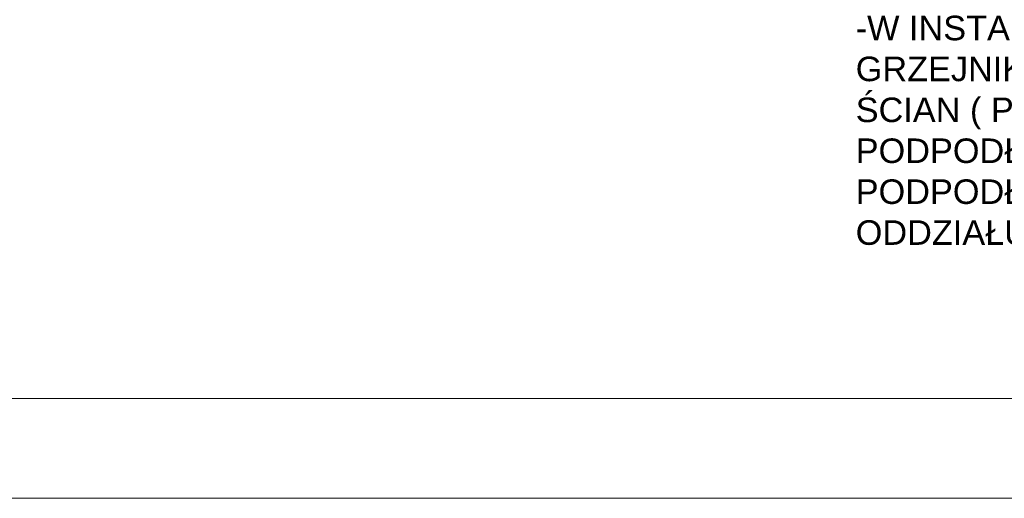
# Model space of a CAD drawing. Header units: millimetres. Extents: x 2215 to 12087, y 6991 to 11359.
# Tile 5 of 26: x 3997 to 4689, y 6991 to 7327. Entities that reach past the tile are written whole.
import ezdxf

# ---------------------------------------------------------------- set-up
doc = ezdxf.new("R2010")
doc.units = ezdxf.units.MM
doc.layers.add('06_OPISY', color=3, linetype='Continuous', lineweight=15)
doc.layers.add('A_opisy', color=81, linetype='Continuous', lineweight=13)
doc.styles.add('st1', font='arial.ttf')

msp = doc.modelspace()

# ---------------------------------------------------------------- linework, layer by layer
at = {"layer": 'A_opisy', "color": 18, "lineweight": 13, "true_color": 0x000000}
for points in [[(2348.886858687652, 11190.8991584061), (8548.886858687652, 11190.8991584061), (8548.886858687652, 6990.899158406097), (2348.886858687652, 6990.899158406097)], [(2548.886858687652, 11120.8991584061), (8478.886858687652, 11120.8991584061), (8478.886858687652, 7060.899158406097), (2548.886858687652, 7060.899158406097)]]:
    msp.add_lwpolyline(points, close=True, dxfattribs=at)

# ---------------------------------------------------------------- texts
at = {"layer": '06_OPISY', "color": 18, "linetype": 'ByBlock', "true_color": 0x000000, "insert": (4584.414725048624, 7387.041955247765), "char_height": 16.79616, "width": 718.6795062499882, "attachment_point": 1, "style": 'st1'}
msp.add_mtext('{\\H1.02564x;UWAGA: I ETAP OPRACOWANIA:\\P-INSTALACJE C.O. W PIWNICY NALEŻY WYMIENIĆ\\P-W INSTALACJI C.O. OGRZEWANIA WYMIANIE PODLEGAJĄ GRZEJNIKI C.O. I RUROCIĄGI PROWADZONE PO WIERZCHU ŚCIAN ( PIONY C.O. NA ODCINKU OD KANAŁU PODPODŁOGOWEGO DO STROPU I PIĘTRA) I W KANALE PODPODŁOGOWYM NA PARTERZE W ZAKRESIE REMONTU ODDZIAŁU PRZEDSZKOLA}', dxfattribs=at)

doc.saveas('drawing.dxf')
